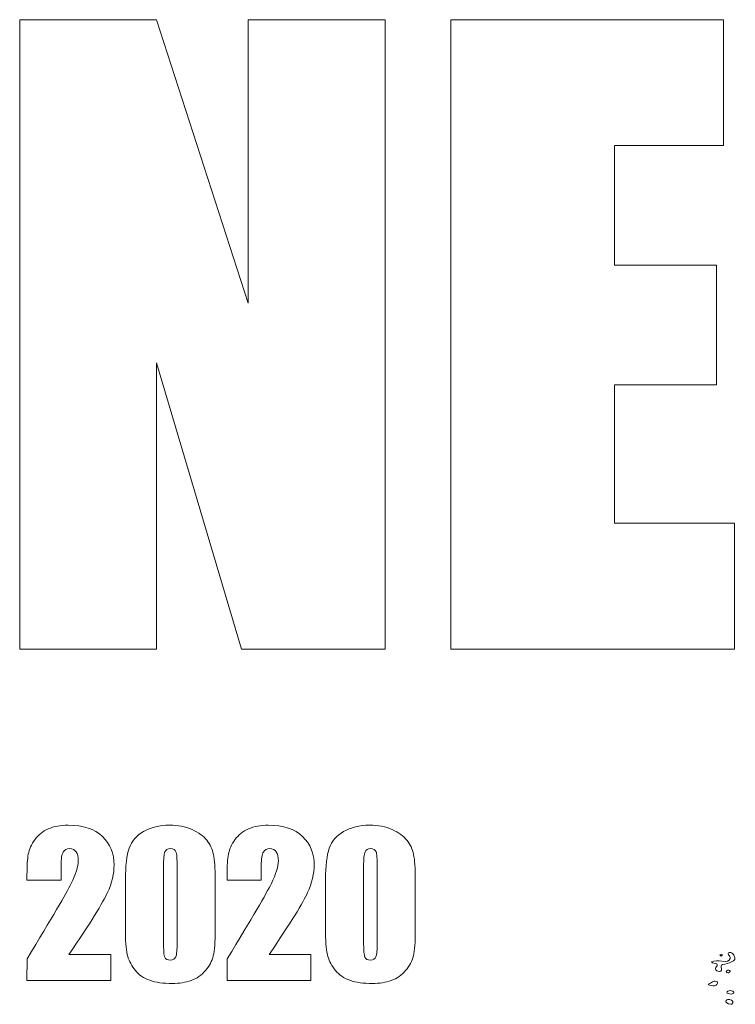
# Model space of a CAD drawing. Extents: x 432 to 1642, y -1026 to -372.
# Tile 7 of 15: x 1028 to 1323, y -1010 to -605. Entities that reach past the tile are written whole.
import ezdxf

# ---------------------------------------------------------------- set-up
doc = ezdxf.new("R2010")
doc.units = 0
doc.header["$MEASUREMENT"] = 0
doc.layers.add('Layer 1', color=7, linetype='Continuous')

# ---------------------------------------------------------------- blocks, each defined once
blk = doc.blocks.new('block 18')
at = {"layer": 'Layer 1', "lineweight": 0}
blk.add_lwpolyline([(1178.43, -604.7), (1178.43, -864.1), (1119.31, -864.1), (1084.22, -746.17), (1084.22, -864.1), (1027.82, -864.1), (1027.82, -604.7), (1084.22, -604.7), (1122.03, -721.5), (1122.03, -604.7), (1178.43, -604.7)], dxfattribs=at)
blk = doc.blocks.new('block 19')
at = {"layer": 'Layer 1', "lineweight": 0}
blk.add_lwpolyline([(1205.51, -604.7), (1317.99, -604.7), (1317.99, -656.61), (1272.96, -656.61), (1272.96, -705.8), (1315.1, -705.8), (1315.1, -755.15), (1272.96, -755.15), (1272.96, -812.19), (1322.47, -812.19), (1322.47, -864.1), (1205.51, -864.1), (1205.51, -604.7)], dxfattribs=at)
blk = doc.blocks.new('block 13')
at = {"layer": 'Layer 1'}
for name in ['block 18', 'block 19']:
    blk.add_blockref(name, (0, 0), dxfattribs=at)
blk = doc.blocks.new('block 22')
at = {"layer": 'Layer 1', "lineweight": 0}
for points, knots in [([(1048.14, -989.98), (1056.93, -976.97), (1062.23, -968.46), (1064.03, -964.45), (1065.83, -960.44), (1066.73, -956.63), (1066.73, -953.04), (1066.73, -948.3), (1065.13, -944.39), (1061.93, -941.3), (1058.74, -938.21), (1054.02, -936.66), (1047.79, -936.66), (1044.61, -936.66), (1041.88, -937.17), (1039.6, -938.17), (1037.32, -939.18), (1035.47, -940.67), (1034.05, -942.64), (1032.63, -944.6), (1031.74, -946.6), (1031.37, -948.63), (1031.01, -950.66), (1030.83, -953.44), (1030.83, -956.96), (1030.83, -956.96), (1030.83, -959.25), (1030.83, -959.25), (1030.83, -959.25), (1044.88, -959.25), (1044.88, -959.25), (1044.88, -959.25), (1044.88, -953.27), (1044.88, -953.27), (1044.88, -950.5), (1045.17, -948.65), (1045.75, -947.72), (1046.34, -946.79), (1047.22, -946.32), (1048.42, -946.32), (1049.61, -946.32), (1050.49, -946.74), (1051.08, -947.58), (1051.66, -948.43), (1051.95, -949.7), (1051.95, -951.41), (1051.95, -953.63), (1050.99, -956.73), (1049.06, -960.7), (1047.13, -964.67), (1041.06, -975.01), (1030.84, -991.73), (1030.84, -991.73), (1030.83, -1000.69), (1030.83, -1000.69), (1030.83, -1000.69), (1065.33, -1000.69), (1065.33, -1000.69), (1065.33, -1000.69), (1065.33, -989.98), (1065.33, -989.98), (1065.33, -989.98), (1048.14, -989.98), (1048.14, -989.98)], [0, 0, 0, 0, 1, 1, 1, 2, 2, 2, 3, 3, 3, 4, 4, 4, 5, 5, 5, 6, 6, 6, 7, 7, 7, 8, 8, 8, 9, 9, 9, 10, 10, 10, 11, 11, 11, 12, 12, 12, 13, 13, 13, 14, 14, 14, 15, 15, 15, 16, 16, 16, 17, 17, 17, 18, 18, 18, 19, 19, 19, 20, 20, 20, 21, 21, 21, 21]), ([(1108.41, -959.13), (1108.41, -954.37), (1108.17, -950.9), (1107.69, -948.73), (1107.21, -946.56), (1106.3, -944.6), (1104.95, -942.87), (1103.61, -941.14), (1101.58, -939.67), (1098.86, -938.46), (1096.14, -937.26), (1093.06, -936.66), (1089.62, -936.66), (1085.41, -936.66), (1081.82, -937.53), (1078.85, -939.26), (1075.89, -940.99), (1073.91, -943.3), (1072.92, -946.17), (1071.92, -949.04), (1071.42, -953.36), (1071.42, -959.13), (1071.42, -959.13), (1071.42, -981.06), (1071.42, -981.06), (1071.42, -985.48), (1071.73, -988.71), (1072.35, -990.74), (1072.98, -992.77), (1074.02, -994.7), (1075.5, -996.54), (1076.97, -998.38), (1078.95, -999.73), (1081.44, -1000.59), (1083.92, -1001.46), (1087.04, -1001.89), (1090.79, -1001.89), (1093.63, -1001.89), (1096.21, -1001.48), (1098.51, -1000.65), (1100.81, -999.83), (1102.78, -998.47), (1104.41, -996.58), (1106.04, -994.69), (1107.11, -992.66), (1107.63, -990.49), (1108.15, -988.31), (1108.41, -984.85), (1108.41, -980.08), (1108.41, -980.08), (1108.41, -959.13), (1108.41, -959.13)], [0, 0, 0, 0, 1, 1, 1, 2, 2, 2, 3, 3, 3, 4, 4, 4, 5, 5, 5, 6, 6, 6, 7, 7, 7, 8, 8, 8, 9, 9, 9, 10, 10, 10, 11, 11, 11, 12, 12, 12, 13, 13, 13, 14, 14, 14, 15, 15, 15, 16, 16, 16, 17, 17, 17, 17]), ([(1130.64, -989.98), (1139.44, -976.97), (1144.73, -968.46), (1146.53, -964.45), (1148.33, -960.44), (1149.23, -956.63), (1149.23, -953.04), (1149.23, -948.3), (1147.63, -944.39), (1144.44, -941.3), (1141.24, -938.21), (1136.53, -936.66), (1130.29, -936.66), (1127.11, -936.66), (1124.38, -937.17), (1122.1, -938.17), (1119.83, -939.18), (1117.98, -940.67), (1116.55, -942.64), (1115.13, -944.6), (1114.24, -946.6), (1113.88, -948.63), (1113.51, -950.66), (1113.33, -953.44), (1113.33, -956.96), (1113.33, -956.96), (1113.33, -959.25), (1113.33, -959.25), (1113.33, -959.25), (1127.38, -959.25), (1127.38, -959.25), (1127.38, -959.25), (1127.38, -953.27), (1127.38, -953.27), (1127.38, -950.5), (1127.67, -948.65), (1128.26, -947.72), (1128.84, -946.79), (1129.73, -946.32), (1130.92, -946.32), (1132.11, -946.32), (1133, -946.74), (1133.58, -947.58), (1134.16, -948.43), (1134.45, -949.7), (1134.45, -951.41), (1134.45, -953.63), (1133.49, -956.73), (1131.56, -960.7), (1129.64, -964.67), (1123.56, -975.01), (1113.34, -991.73), (1113.34, -991.73), (1113.33, -1000.69), (1113.33, -1000.69), (1113.33, -1000.69), (1147.83, -1000.69), (1147.83, -1000.69), (1147.83, -1000.69), (1147.83, -989.98), (1147.83, -989.98), (1147.83, -989.98), (1130.64, -989.98), (1130.64, -989.98)], [0, 0, 0, 0, 1, 1, 1, 2, 2, 2, 3, 3, 3, 4, 4, 4, 5, 5, 5, 6, 6, 6, 7, 7, 7, 8, 8, 8, 9, 9, 9, 10, 10, 10, 11, 11, 11, 12, 12, 12, 13, 13, 13, 14, 14, 14, 15, 15, 15, 16, 16, 16, 17, 17, 17, 18, 18, 18, 19, 19, 19, 20, 20, 20, 21, 21, 21, 21]), ([(1190.91, -959.13), (1190.91, -954.37), (1190.67, -950.9), (1190.19, -948.73), (1189.71, -946.56), (1188.8, -944.6), (1187.45, -942.87), (1186.11, -941.14), (1184.08, -939.67), (1181.36, -938.46), (1178.64, -937.26), (1175.57, -936.66), (1172.12, -936.66), (1167.91, -936.66), (1164.32, -937.53), (1161.36, -939.26), (1158.39, -940.99), (1156.42, -943.3), (1155.42, -946.17), (1154.42, -949.04), (1153.92, -953.36), (1153.92, -959.13), (1153.92, -959.13), (1153.92, -981.06), (1153.92, -981.06), (1153.92, -985.48), (1154.24, -988.71), (1154.86, -990.74), (1155.48, -992.77), (1156.53, -994.7), (1158, -996.54), (1159.47, -998.38), (1161.45, -999.73), (1163.94, -1000.59), (1166.42, -1001.46), (1169.54, -1001.89), (1173.29, -1001.89), (1176.13, -1001.89), (1178.71, -1001.48), (1181.01, -1000.65), (1183.31, -999.83), (1185.28, -998.47), (1186.91, -996.58), (1188.54, -994.69), (1189.61, -992.66), (1190.13, -990.49), (1190.65, -988.31), (1190.91, -984.85), (1190.91, -980.08), (1190.91, -980.08), (1190.91, -959.13), (1190.91, -959.13)], [0, 0, 0, 0, 1, 1, 1, 2, 2, 2, 3, 3, 3, 4, 4, 4, 5, 5, 5, 6, 6, 6, 7, 7, 7, 8, 8, 8, 9, 9, 9, 10, 10, 10, 11, 11, 11, 12, 12, 12, 13, 13, 13, 14, 14, 14, 15, 15, 15, 16, 16, 16, 17, 17, 17, 17]), ([(1322.6, -991.35), (1322.36, -990.84), (1322.24, -990.32), (1321.96, -989.82), (1321.85, -989.61), (1321.5, -989.42), (1321.2, -989.26), (1320.89, -989.09), (1320.23, -989.09), (1320.02, -989.28), (1319.86, -989.42), (1319.74, -989.65), (1319.82, -989.8), (1319.99, -990.12), (1320.37, -990.4), (1320.54, -990.72), (1320.69, -990.98), (1320.77, -991.28), (1320.68, -991.55), (1320.32, -992.65), (1319.27, -993.05), (1317.3, -992.74), (1315.76, -992.5), (1314.39, -992.5), (1312.94, -993), (1313.29, -993.77), (1314.61, -993.39), (1315.21, -993.83), (1315.58, -994.31), (1315.25, -994.79), (1314.85, -995.28), (1314.46, -995.76), (1314.51, -996.23), (1315.16, -996.62), (1315.42, -996.78), (1315.88, -996.91), (1316.27, -996.93), (1316.77, -996.95), (1317.03, -996.67), (1317.06, -996.44), (1317.12, -996.02), (1317.09, -995.59), (1317.02, -995.17), (1316.88, -994.29), (1316.93, -994.15), (1318.44, -993.91), (1319.95, -993.67), (1321.09, -993.2), (1322.05, -992.55), (1322.58, -992.2), (1322.82, -991.81), (1322.6, -991.35)], [0, 0, 0, 0, 1, 1, 1, 2, 2, 2, 3, 3, 3, 4, 4, 4, 5, 5, 5, 6, 6, 6, 7, 7, 7, 8, 8, 8, 9, 9, 9, 10, 10, 10, 11, 11, 11, 12, 12, 12, 13, 13, 13, 14, 14, 14, 15, 15, 15, 16, 16, 16, 17, 17, 17, 17]), ([(1316.49, -990.09), (1316.51, -990.25), (1316.73, -990.39), (1316.95, -990.62), (1317.24, -990.43), (1317.48, -990.34), (1317.52, -990.23), (1317.6, -990.02), (1317.37, -989.84), (1316.98, -989.84), (1316.81, -989.84), (1316.47, -990.01), (1316.49, -990.09)], [0, 0, 0, 0, 1, 1, 1, 2, 2, 2, 3, 3, 3, 4, 4, 4, 4]), ([(1320.01, -997.47), (1320.34, -997.39), (1320.59, -997.19), (1320.76, -997.1), (1320.76, -996.67), (1320.26, -996.38), (1319.8, -996.44), (1319.32, -996.5), (1319.09, -996.69), (1319.08, -996.95), (1319.05, -997.27), (1319.57, -997.57), (1320.01, -997.47)], [0, 0, 0, 0, 1, 1, 1, 2, 2, 2, 3, 3, 3, 4, 4, 4, 4]), ([(1315.5, -1001.41), (1315.45, -1001.09), (1314.59, -1000.84), (1314.1, -1001), (1313.88, -1001.08), (1313.67, -1001.17), (1313.48, -1001.26), (1312.87, -1001.58), (1312.27, -1001.91), (1311.58, -1002.28), (1312.36, -1002.78), (1313.24, -1002.89), (1314.23, -1002.82), (1314.47, -1002.81), (1314.76, -1002.72), (1314.9, -1002.62), (1315.38, -1002.26), (1315.57, -1001.85), (1315.5, -1001.41)], [0, 0, 0, 0, 1, 1, 1, 2, 2, 2, 3, 3, 3, 4, 4, 4, 5, 5, 5, 6, 6, 6, 6]), ([(1322.17, -1005.7), (1322.22, -1005.29), (1321.47, -1004.82), (1320.75, -1004.82), (1320.06, -1004.82), (1319.34, -1005.2), (1319.36, -1005.54), (1319.4, -1005.96), (1320.17, -1006.27), (1321.07, -1006.23), (1321.63, -1006.2), (1322.14, -1005.96), (1322.17, -1005.7)], [0, 0, 0, 0, 1, 1, 1, 2, 2, 2, 3, 3, 3, 4, 4, 4, 4]), ([(1320.44, -1008.48), (1320.28, -1008.46), (1320.1, -1008.47), (1319.74, -1008.45), (1319.54, -1008.56), (1319.09, -1008.69), (1318.99, -1008.87), (1318.62, -1009.55), (1319.59, -1010.32), (1320.91, -1010.46), (1321.04, -1010.47), (1321.26, -1010.42), (1321.36, -1010.36), (1322.31, -1009.77), (1321.78, -1008.69), (1320.44, -1008.48)], [0, 0, 0, 0, 1, 1, 1, 2, 2, 2, 3, 3, 3, 4, 4, 4, 5, 5, 5, 5])]:
    blk.add_open_spline(points, degree=3, knots=knots, dxfattribs=at)

msp = doc.modelspace()

# ---------------------------------------------------------------- linework, layer by layer
at = {"layer": 'Layer 1', "lineweight": 0}
for points in [[(1089.97, -946.32), (1088.81, -946.32), (1088.04, -946.77), (1087.66, -947.66), (1087.29, -948.55), (1087.1, -950.62), (1087.1, -953.85), (1087.1, -953.85), (1087.1, -984.51), (1087.1, -984.51), (1087.1, -988.16), (1087.28, -990.36), (1087.62, -991.11), (1087.97, -991.86), (1088.73, -992.23), (1089.89, -992.23), (1091.06, -992.23), (1091.82, -991.79), (1092.18, -990.91), (1092.55, -990.03), (1092.73, -988.05), (1092.73, -984.97), (1092.73, -984.97), (1092.73, -953.85), (1092.73, -953.85), (1092.73, -950.51), (1092.57, -948.43), (1092.24, -947.58), (1091.92, -946.74), (1091.16, -946.32), (1089.97, -946.32)], [(1172.47, -946.32), (1171.31, -946.32), (1170.54, -946.77), (1170.17, -947.66), (1169.79, -948.55), (1169.6, -950.62), (1169.6, -953.85), (1169.6, -953.85), (1169.6, -984.51), (1169.6, -984.51), (1169.6, -988.16), (1169.78, -990.36), (1170.13, -991.11), (1170.48, -991.86), (1171.23, -992.23), (1172.4, -992.23), (1173.56, -992.23), (1174.32, -991.79), (1174.69, -990.91), (1175.05, -990.03), (1175.23, -988.05), (1175.23, -984.97), (1175.23, -984.97), (1175.23, -953.85), (1175.23, -953.85), (1175.23, -950.51), (1175.07, -948.43), (1174.75, -947.58), (1174.42, -946.74), (1173.66, -946.32), (1172.47, -946.32)]]:
    msp.add_open_spline(points, degree=3, knots=[0, 0, 0, 0, 1, 1, 1, 2, 2, 2, 3, 3, 3, 4, 4, 4, 5, 5, 5, 6, 6, 6, 7, 7, 7, 8, 8, 8, 9, 9, 9, 10, 10, 10, 10], dxfattribs=at)

# ---------------------------------------------------------------- block references
at = {"layer": 'Layer 1'}
for name in ['block 13', 'block 22']:
    msp.add_blockref(name, (0, 0), dxfattribs=at)

doc.saveas('drawing.dxf')
